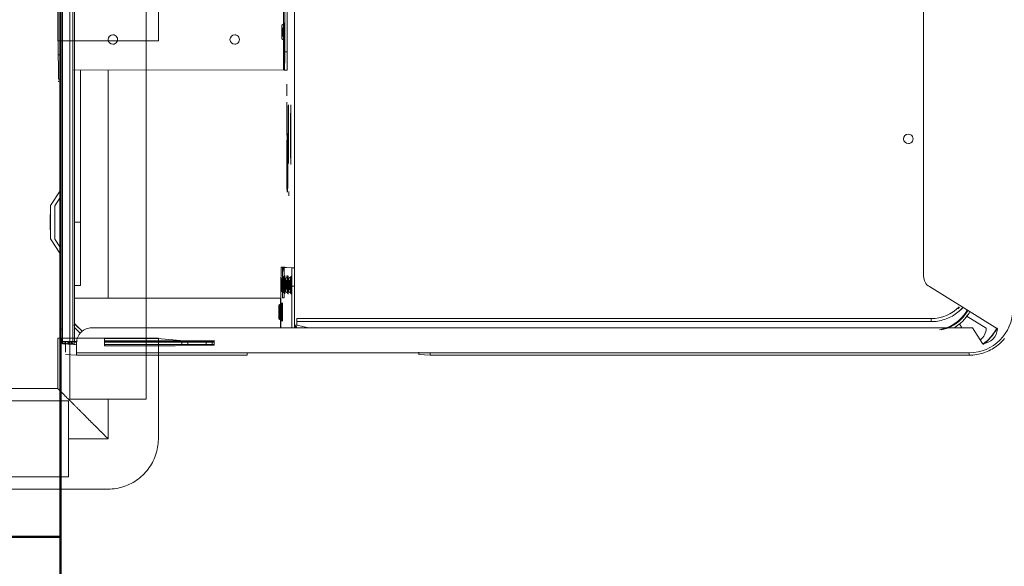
# Model space of a CAD drawing. Header units: millimetres. Extents: x -7237 to 20224, y 4737 to 43478.
# Tile 57 of 65: x 17707 to 18030, y 35766 to 35946. Entities that reach past the tile are written whole.
import ezdxf

# ---------------------------------------------------------------- set-up
doc = ezdxf.new("R2010")
doc.units = ezdxf.units.MM
doc.linetypes.add('ADSK_Осевая', pattern=[700, 500, -100, 0, -100])
doc.linetypes.add('ADSK_Скрыто', pattern=[300, 150, -150])
for name, color, linetype, lineweight in [('A-COLS-____-MCUT', 52, 'Continuous', 50), ('A-COLS-____-OTLN', 52, 'Continuous', 20), ('A-DETL-____-HDLN', 90, 'ADSK_Скрыто', 9), ('A-WALL-____-MCUT', 113, 'Continuous', 50), ('A-WALL-____-OTLN', 113, 'Continuous', 20), ('G-XREF-____-OTLN', 8, 'Continuous', 9), ('P-PIPE-____-CNTR', 3, 'ADSK_Осевая', 20), ('P-PIPE-____-OTLN', 3, 'Continuous', 20)]:
    doc.layers.add(name, color=color, linetype=linetype, lineweight=lineweight)

# ---------------------------------------------------------------- blocks, each defined once
blk = doc.blocks.new('Прямая форма - 83 new-609501-В_Этаж 02_Водопровод')
at = {"layer": 'A-WALL-____-MCUT', "color": 53}
for p, q in [((7000, 0), (5404.59, 0)), ((7000, -200), (7000, 0))]:
    blk.add_line(p, q, dxfattribs=at)
blk = doc.blocks.new('Прямая форма - SW - 006-609502-В_Этаж 02_Водопровод')
blk.add_blockref('Прямая форма - 83 new-609501-В_Этаж 02_Водопровод', (0, 0))
blk = doc.blocks.new('Прямая форма - 83 new-609581-В_Этаж 02_Водопровод')
at = {"layer": 'A-COLS-____-MCUT', "color": 53}
for p, q in [((150, 150), (-150, 150)), ((-150, 150), (-150, -150)), ((150, -150), (150, 150)), ((-150, -150), (150, -150))]:
    blk.add_line(p, q, dxfattribs=at)
blk = doc.blocks.new('Прямая форма - CRE - 002-609582-В_Этаж 02_Водопровод')
blk.add_blockref('Прямая форма - 83 new-609581-В_Этаж 02_Водопровод', (0, 0))
blk = doc.blocks.new('83 new_ifc_RVT-1-В_Этаж 02_Водопровод')
at = {"layer": 'A-COLS-____-OTLN', "color": 253, "lineweight": 20}
blk.add_blockref('Прямая форма - CRE - 002-609582-В_Этаж 02_Водопровод', (30060.28, 35625.83), dxfattribs=at)
at = {"layer": 'A-WALL-____-OTLN', "color": 253, "lineweight": 20, "rotation": 270}
blk.add_blockref('Прямая форма - SW - 006-609502-В_Этаж 02_Водопровод', (30210.28, 42775.83), dxfattribs=at)
blk = doc.blocks.new('City Class FR - City Class F_iam-V57-В_Этаж 02_Водопровод')
at = {"layer": 'A-DETL-____-HDLN'}
blk.add_line((-198.46, -38.42), (-198.46, -38.36), dxfattribs=at)
at = {"layer": 'A-DETL-____-HDLN', "flags": 128}
for points in [[(-192.98, -37.28), (-193, -37.28), (-193.03, -37.28), (-193.06, -37.28), (-193.1, -37.28), (-193.14, -37.28), (-193.19, -37.28), (-193.24, -37.28)], [(-192.99, -37.13), (-193.02, -37.12), (-193.05, -37.12), (-193.09, -37.12), (-193.14, -37.12)]]:
    blk.add_lwpolyline(points, dxfattribs=at)
at = {"layer": 'A-DETL-____-HDLN'}
for centre, start_param, end_param in [((-204.84, -35.3), 3.150557, 3.490411), ((-204.84, -35.3), 2.792279, 3.138605), ((-204.82, -34.88), 3.150557, 3.490411), ((-204.82, -34.88), 2.792279, 3.138605), ((-204.82, -34.96), 3.150557, 3.490411), ((-204.82, -34.96), 2.792279, 3.138605), ((-204.84, -35.3), 5.933871, 6.274221), ((-204.84, -35.3), 0.002988, 0.348818), ((-204.82, -34.88), 5.933871, 6.274221), ((-204.82, -34.88), 0.002988, 0.348818), ((-204.82, -34.96), 5.933871, 6.274221), ((-204.82, -34.96), 0.002988, 0.348818), ((-195.97, -38.21), 2.792279, 3.138605), ((-195.97, -38.21), 3.150557, 3.490411), ((-195.92, -37.18), 2.792279, 3.138605), ((-195.92, -37.18), 3.150557, 3.490411), ((-195.87, -35.94), 3.150557, 3.490411), ((-195.87, -35.94), 2.792279, 3.138605), ((-195.87, -36.09), 3.150557, 3.490411), ((-195.87, -36.09), 2.792279, 3.138605), ((-195.97, -38.21), 0.002988, 0.348818), ((-195.97, -38.21), 5.933871, 6.274221), ((-195.92, -37.18), 0.002988, 0.348818), ((-195.92, -37.18), 5.933871, 6.274221), ((-195.87, -36.09), 0.002988, 0.348818), ((-195.87, -36.09), 5.933871, 6.274221), ((-195.87, -35.94), 5.933871, 6.274221), ((-195.87, -35.94), 0.002988, 0.348818), ((-112.86, -35.69), 3.150557, 3.490411), ((-112.86, -35.69), 2.792279, 3.138605), ((-112.86, -35.69), 5.933871, 6.274221), ((-112.86, -35.69), 0.002988, 0.348818)]:
    blk.add_ellipse(centre, major_axis=(1.55, 0), ratio=0.005175, start_param=start_param, end_param=end_param, dxfattribs=at)
at = {"layer": 'G-XREF-____-OTLN'}
for p, q in [((-181, 40.5), (-185.65, 37.39)), ((-181.07, 39.05), (-183.55, 37.39)), ((-167.42, 37.32), (-170.07, 39.08)), ((-165.18, 37.32), (-170, 40.53)), ((-215.48, 35.69), (-215.53, 34.72)), ((-215.53, 34.67), (-215.48, 35.64)), ((-215.47, 35.99), (-215.48, 35.73)), ((-215.48, 35.68), (-215.47, 35.94)), ((-215.48, 35.68), (-215.48, 34.67)), ((-215.48, 34.67), (-215.48, 35.68)), ((-215.48, 35.64), (-215.48, 34.67)), ((-215.47, 35.94), (-214.67, 35.94)), ((-214.68, 35.64), (-214.73, 34.67)), ((-214.65, 37.24), (-214.64, 37.33)), ((-214.65, 37.24), (-214.65, 36.44)), ((-214.65, 37.24), (-214.65, 36.44)), ((-214.65, 36.44), (-214.64, 36.53)), ((-201.65, 37.36), (-214.64, 37.33)), ((-214.64, 37.33), (-201.65, 37.36)), ((-213.48, 36.84), (-214.64, 36.84)), ((-214.64, 36.53), (-213.48, 36.54)), ((-214.64, 36.43), (-213.48, 36.44)), ((-214.63, 33.05), (-214.64, 36.43)), ((-214.47, 36.94), (-214.48, 36.68)), ((-214.48, 36.68), (-213.48, 36.69)), ((-213.48, 36.64), (-214.48, 36.64)), ((-213.48, 36.64), (-214.48, 36.64)), ((-213.48, 36.95), (-214.47, 36.95)), ((174.35, 38.06), (-210.65, 37.22)), ((174.35, 37.26), (-210.65, 36.42)), ((-210.65, 36.42), (-210.65, 37.22)), ((-175.65, 37.41), (-195.65, 37.36)), ((-147.15, 37.48), (-170.02, 37.43)), ((-170.02, 37.43), (-147.15, 37.48)), ((-129.36, 37.44), (-129.33, 37.97)), ((-128.52, 37.44), (-128.49, 37.97)), ((-120.49, 38.03), (84.51, 38.48)), ((-120.49, 38.03), (-120.49, 37.42)), ((-219.13, 31.83), (-218.97, 35.44)), ((-218.17, 35.44), (-215.48, 35.45)), ((-215.47, 35.45), (-215.63, 31.84)), ((-215.62, 32.66), (-215.63, 32.39)), ((-215.63, 32.35), (-215.62, 32.61)), ((-215.57, 33.67), (-215.62, 32.7)), ((-215.62, 32.65), (-215.57, 33.62)), ((-215.53, 34.68), (-215.57, 33.71)), ((-215.57, 33.66), (-215.53, 34.63)), ((-215.57, 33.66), (-215.57, 33.54)), ((-215.57, 33.54), (-215.57, 33.66)), ((-215.57, 33.62), (-215.57, 33.54)), ((-214.82, 32.61), (-214.83, 32.35)), ((-214.83, 32.35), (-214.83, 31.71)), ((-214.82, 32.66), (-214.77, 33.62)), ((-214.73, 34.63), (-214.77, 33.66)), ((-214.77, 32.65), (-214.77, 33.62)), ((-214.73, 33.66), (-214.73, 34.63)), ((-214.63, 33.05), (-87.48, 33.32)), ((-214.63, 32.55), (-88.68, 32.82)), ((-88.68, 32.82), (-214.63, 32.55)), ((-214.62, 31.62), (-214.62, 32.55)), ((-210.1, 32.56), (-212.07, 30.58)), ((-200.46, 32.58), (-200.31, -35.03)), ((-196.27, 32.6), (-196.26, 30.66)), ((-196.27, 32.6), (-196.26, 30.66)), ((-175.47, 32.65), (-175.47, 30.59)), ((-125.51, 32.96), (-125.36, -35.87)), ((-219.13, 31.83), (-219.01, -24.17)), ((-219.01, -24.17), (-219.13, 31.83)), ((-218.21, -24.17), (-218.33, 31.83)), ((-215.63, 31.83), (-218.33, 31.83)), ((-215.13, 31.83), (-215.63, 31.83)), ((-209.13, 32.15), (-211.39, 29.88)), ((-211.38, 29.86), (-209.13, 32.12)), ((-209.13, 32.12), (-211.38, 29.86)), ((-209, 32.28), (-209.13, 32.15)), ((-209.13, 32.12), (-209.01, 32.24)), ((-209.13, 32.12), (-209.01, 32.24)), ((-209, 32.28), (-209.01, 32.24)), ((-175.47, 30.59), (-125.51, 30.7)), ((-209.49, -262.24), (-210.12, 26.85)), ((-216.11, 22.63), (-213.61, 22.64)), ((-216.06, -0.51), (-216.11, 22.63)), ((-215.56, -2.65), (-215.61, 22.63)), ((-214.81, 22.63), (-214.76, -2.65)), ((-214.56, -13.36), (-214.64, 22.64)), ((-214.36, -13.36), (-214.44, 22.64)), ((-213.61, 22.64), (-213.57, 5.21)), ((-213.57, 5.21), (-214.31, -3.36)), ((-215.81, -3.37), (-216.06, -0.51)), ((-215.55, -4.68), (-215.56, -2.67)), ((-214.76, -2.67), (-215.56, -2.67)), ((-214.76, -2.67), (-214.75, -4.68)), ((-215.78, -13.37), (-215.81, -3.37)), ((-215.54, -10.68), (-215.55, -4.68)), ((-215.55, -4.68), (-214.75, -4.68)), ((-214.75, -4.68), (-214.74, -10.68)), ((-214.31, -3.36), (-214.28, -13.36)), ((-215.54, -12.67), (-215.54, -10.68)), ((-215.54, -10.68), (-214.74, -10.68)), ((-215.53, -13.37), (-215.54, -12.67)), ((-215.54, -12.67), (-214.74, -12.67)), ((-214.74, -10.68), (-214.74, -12.67)), ((-214.74, -12.67), (-214.73, -13.36)), ((-214.28, -13.36), (-215.78, -13.37)), ((-218.21, -24.17), (-218.08, -84.17)), ((-200.31, -35.03), (-209.99, -35.05)), ((-196.11, -35.21), (-209.99, -35.24)), ((-207.08, -34.9), (-207.4, -35.45)), ((-207.06, -34.49), (-207.38, -35.04)), ((-207.06, -34.57), (-207.38, -35.12)), ((-202.28, -35.44), (-202.59, -34.89)), ((-202.26, -35.03), (-202.58, -34.48)), ((-202.26, -35.11), (-202.58, -34.56)), ((-198.11, -35.54), (-198.43, -36.09)), ((-193.31, -36.08), (-193.62, -35.53)), ((-190.12, -35.23), (-190.13, -35.66)), ((-125.36, -35.87), (89.64, -35.4)), ((-115.11, -35.29), (-115.42, -35.84)), ((-110.3, -35.83), (-110.62, -35.28)), ((-200.16, -36.21), (-200.14, -35.74)), ((-191.33, -36.23), (-200.16, -36.21)), ((-200.14, -35.74), (-191.31, -35.67)), ((-197.99, -36.52), (-198.87, -36.53)), ((-198.21, -37.82), (-198.53, -38.37)), ((-198.17, -36.78), (-198.48, -37.33)), ((-198.46, -38.42), (-198.46, -38.36)), ((-198.12, -35.7), (-198.43, -36.25)), ((-193.41, -38.36), (-193.73, -37.81)), ((-193.36, -37.32), (-193.68, -36.77)), ((-193.31, -36.24), (-193.63, -35.69)), ((-193.46, -38.35), (-193.46, -38.41)), ((-191.31, -35.67), (-191.31, -36.34)), ((-190.28, -38.77), (-190.16, -36.24)), ((-190.28, -38.77), (-190.28, -39.57)), ((-190.16, -37.04), (-190.16, -36.24)), ((-190.16, -36.24), (-190.16, -37.04)), ((-190.13, -36.46), (-190.13, -35.66)), ((-165.28, -37.75), (-166.72, -37.76)), ((-138.06, -37.04), (-146.71, -37.06)), ((-135.94, -36.99), (-138.06, -37)), ((-138.06, -37), (-135.94, -36.99)), ((-130.01, -37.01), (-133.82, -37.02)), ((-125.37, -36.24), (-125.36, -36.07)), ((-125.37, -36.24), (-125.37, -37.04)), ((-125.37, -36.24), (-125.37, -37.04)), ((-125.36, -36.07), (-109.87, -36.03)), ((83.63, -35.82), (-119.37, -36.26)), ((-119.37, -37.06), (-119.37, -36.26)), ((83.63, -36.62), (-119.37, -37.06)), ((-209.98, -38.84), (-196.28, -38.81)), ((-196.28, -39.61), (-209.98, -39.64)), ((-209.97, -44.28), (-209.12, -40.59)), ((-209.9, -40.41), (-209.87, -39.64)), ((-209.42, -39.8), (-209.57, -40.49)), ((-209.12, -40.59), (-209.08, -39.69)), ((-206.97, -40.43), (-208.93, -40.43)), ((-207.97, -40.43), (-207.52, -248.62)), ((-207.97, -40.43), (-207.52, -248.62)), ((-206.52, -248.62), (-206.97, -40.43)), ((-196.28, -38.81), (-196.28, -39.61)), ((-84.68, -39.36), (-193.86, -39.6)), ((-218.88, -84.17), (-218.72, -80.55)), ((-218.88, -84.17), (-218.5, -261.17)), ((-218.88, -84.17), (-218.5, -261.17)), ((-218.08, -84.17), (-217.7, -261.17)), ((-196.03, -248.01), (-209.81, -270.35)), ((-62.53, -245.83), (-192.63, -246.11)), ((-209.5, -258.73), (-208.19, -257.92)), ((-205.56, -260.11), (-209.64, -266.73)), ((-214.7, -265.48), (-209.49, -262.24))]:
    blk.add_line(p, q, dxfattribs=at)
at = {"layer": 'G-XREF-____-OTLN', "flags": 128}
for points in [[(-209.01, 32.24), (-208.95, 32.3), (-208.89, 32.35), (-208.83, 32.4), (-208.76, 32.45), (-208.7, 32.5), (-208.63, 32.54), (-208.56, 32.58)], [(-207.4, -35.45), (-207.77, -35.7), (-207.79, -35.7)], [(-207.38, -35.04), (-207.75, -35.28), (-207.77, -35.29)], [(-207.38, -35.12), (-207.75, -35.36), (-207.77, -35.37)], [(-202.28, -35.44), (-201.9, -35.68), (-201.88, -35.69)], [(-202.26, -35.03), (-201.89, -35.27), (-201.86, -35.27)], [(-202.26, -35.11), (-201.89, -35.35), (-201.87, -35.35)], [(-198.53, -38.37), (-198.9, -38.61), (-198.92, -38.62)], [(-198.48, -37.33), (-198.85, -37.58), (-198.87, -37.58)], [(-198.43, -36.09), (-198.8, -36.34), (-198.82, -36.34)], [(-198.43, -36.25), (-198.8, -36.49), (-198.82, -36.49)], [(-193.41, -38.36), (-193.04, -38.6), (-193.02, -38.6)], [(-193.36, -37.32), (-192.99, -37.57), (-192.97, -37.57)], [(-193.31, -36.08), (-192.93, -36.32), (-192.91, -36.33)], [(-193.31, -36.24), (-192.94, -36.48), (-192.92, -36.48)], [(-192.98, -37.28), (-193, -37.28), (-193.03, -37.28), (-193.06, -37.28), (-193.1, -37.28), (-193.14, -37.28), (-193.19, -37.28), (-193.24, -37.28)], [(-192.99, -37.13), (-193.02, -37.12), (-193.05, -37.12), (-193.09, -37.12), (-193.14, -37.12)], [(-115.42, -35.84), (-115.79, -36.09), (-115.81, -36.09)], [(-110.3, -35.83), (-109.93, -36.08), (-109.91, -36.08)], [(-207.52, -248.62), (-207.51, -249.18), (-207.47, -249.74), (-207.42, -250.3), (-207.34, -250.85), (-207.24, -251.4), (-207.11, -251.95), (-206.97, -252.49), (-206.8, -253.02), (-206.61, -253.55), (-206.41, -254.07), (-206.18, -254.58), (-205.93, -255.08), (-205.66, -255.57), (-205.37, -256.05), (-205.06, -256.52), (-204.73, -256.98), (-204.39, -257.42), (-204.03, -257.85), (-203.65, -258.26), (-203.25, -258.66), (-202.84, -259.04)], [(-218.5, -261.17), (-218.48, -261.77), (-218.45, -262.36), (-218.38, -262.96), (-218.3, -263.56), (-218.19, -264.15), (-218.06, -264.73), (-217.9, -265.31), (-217.72, -265.88), (-217.52, -266.45), (-217.3, -267), (-217.05, -267.55), (-216.79, -268.09), (-216.5, -268.61), (-216.19, -269.13), (-215.86, -269.63), (-215.51, -270.12), (-215.14, -270.59), (-214.75, -271.05), (-214.35, -271.49), (-213.92, -271.92), (-213.48, -272.32), (-213.03, -272.71)]]:
    blk.add_lwpolyline(points, dxfattribs=at)
at = {"layer": 'G-XREF-____-OTLN'}
for centre, major_axis, ratio, start_param, end_param in [((-175.57, 39.06), (5.5, 0.01), 0.005175, 3.141345, 6.282937), ((-175.57, 39.06), (5.5, 0.01), 0.005175, 2.748646, 3.133835), ((-175.5, 40.51), (5.5, 0.01), 0.005175, 3.141345, 6.282937), ((-175.5, 40.51), (5.5, 0.01), 0.005175, 2.748646, 3.133835), ((-175.57, 39.06), (5.5, 0.01), 0.005175, 0.78515, 2.355505), ((-175.5, 40.51), (5.5, 0.01), 0.005175, 0.78515, 2.355505), ((-175.57, 39.06), (5.5, 0.01), 0.005175, 0.007728, 0.392451), ((-175.5, 40.51), (5.5, 0.01), 0.005175, 0.007728, 0.392451), ((-214.7, 34.8), (0.641, 0.65), 0.818497, 0.814551, 2.450198), ((-214.65, 35.85), (0.648, 0.643), 0.814474, 0.691329, 2.462882), ((-214.65, 35.8), (0.641, 0.65), 0.818497, 0.678044, 2.450198), ((-214.48, 35.68), (1, 0.002), 0.005175, 3.141603, 3.926743), ((-214.48, 35.64), (1, 0.002), 0.005175, 2.355947, 3.141345), ((-214.47, 35.94), (-0.999, 0.046), 0.999987, 4.760269, 6.331065), ((-214.47, 35.94), (1, 0.002), 0.005175, 2.355947, 3.141345), ((-210.65, 37.24), (4, 0.01), 0.005175, 3.141593, 4.712141), ((-210.65, 36.44), (4, 0.01), 0.005175, 3.141593, 4.712141), ((-214.64, 36.33), (-0.002, 1), 0.000248, 5.240673, 6.283185), ((-214.64, 36.33), (0, 0.2), 0.000248, 5.240673, 6.283185), ((-195.65, 37.33), (6.5, 0.01), 0.005175, 1.570548, 4.712141), ((-175.65, 37.37), (6.5, 0.01), 0.005175, 4.712141, 7.853734), ((-150.65, 37.43), (3.5, 0.01), 0.005175, 3.141593, 6.282937), ((-150.65, 37.43), (3.5, 0.01), 0.005175, 2.97415, 3.141345), ((-120.49, 37.99), (8.84, 0.02), 0.005175, 2.887711, 3.141345), ((-120.49, 37.99), (8, 0.02), 0.005175, 1.570548, 3.141345), ((-214.63, 32.35), (-0.999, 0.046), 0.999987, 6.129707, 6.331065), ((-214.79, 32.82), (0.648, 0.643), 0.814474, 0.691329, 2.462882), ((-214.79, 32.78), (0.641, 0.65), 0.818497, 0.690781, 2.450198), ((-214.62, 32.66), (1, 0.002), 0.005175, 3.141603, 4.695971), ((-214.62, 32.61), (1, 0.002), 0.005175, 1.584886, 3.141345), ((-214.63, 32.35), (-0.999, 0.046), 0.999987, 4.760549, 6.129707), ((-214.74, 33.79), (0.641, 0.65), 0.818497, 0.753674, 2.450198), ((-214.74, 33.83), (0.648, 0.643), 0.814474, 0.772408, 2.462882), ((-214.57, 33.66), (1, 0.002), 0.005175, 3.141603, 4.642054), ((-214.57, 33.62), (1, 0.002), 0.005175, 1.638853, 3.141345), ((-214.69, 34.84), (0.648, 0.643), 0.814474, 1.577406, 2.462882), ((-214.53, 34.67), (1, 0.002), 0.005175, 3.141603, 4.588176), ((-214.53, 34.63), (1, 0.002), 0.005175, 1.69272, 3.141345), ((-214.63, 32.35), (-0.2, 0.009), 0.999987, 4.760269, 6.331065), ((-214.62, 32.66), (-0.2, 0.009), 0.999987, 4.760269, 6.283185), ((-214.62, 32.61), (-0.2, 0.009), 0.999987, 4.760269, 6.331065), ((-214.62, 32.61), (0.2, 0), 0.005175, 1.570548, 3.141345), ((-214.57, 33.62), (-0.2, 0.009), 0.999987, 5.545667, 6.331065), ((-214.57, 33.66), (-0.2, 0.009), 0.999987, 5.545667, 6.283185), ((-214.57, 33.62), (0.2, 0), 0.005175, 2.355947, 3.141345), ((-214.53, 34.67), (-0.2, 0.009), 0.999987, 5.545667, 6.283185), ((-214.53, 34.63), (-0.2, 0.009), 0.999987, 5.545667, 6.331065), ((-214.53, 34.63), (0.2, 0), 0.005175, 2.355947, 3.141345), ((-214.64, 33.55), (-0.002, 1), 0.000248, 2.09908, 3.141593), ((-209.71, 32.95), (-0.709, 0.706), 0.003835, 1.96265, 3.141593), ((-209.71, 32.98), (-0.709, 0.706), 0.003835, 3.145077, 4.327504), ((-218.33, 31.83), (0.8, 0.002), 0.005175, 3.141593, 4.712141), ((-215.12, 26.83), (-4.99, 0.23), 0.999987, 3.189473, 4.760271), ((-175.46, 30.7), (20.8, 0.05), 0.005175, 3.141593, 4.712141), ((-115.48, 20.15), (-1.55, 0.07), 0.999987, 3.189473, 6.331065), ((-115.48, 20.15), (-1.55, 0.07), 0.999987, 0.04788, 3.189473), ((-115.4, -19.85), (-1.55, 0.07), 0.999987, 3.189473, 6.331065), ((-115.4, -19.85), (-1.55, 0.07), 0.999987, 0.04788, 3.189473), ((-218.21, -24.17), (0.8, 0.002), 0.005175, 3.141593, 4.712141), ((-204.82, -35.28), (2.99, 0.01), 0.005175, 1.570548, 3.141345), ((-204.82, -35.28), (2.99, 0.01), 0.005175, 3.141345, 4.712141), ((-204.82, -35.36), (2.99, 0.01), 0.005175, 1.570548, 3.141345), ((-204.82, -35.36), (2.99, 0.01), 0.005175, 3.141345, 4.712141), ((-204.84, -35.45), (2.56, 0.01), 0.005175, 1.570548, 3.138605), ((-204.84, -35.45), (2.56, 0.01), 0.005175, 3.141345, 4.712141), ((-204.82, -35.03), (2.56, 0.01), 0.005175, 1.570548, 3.138605), ((-204.82, -35.03), (2.56, 0.01), 0.005175, 3.141345, 4.712141), ((-204.82, -35.11), (2.56, 0.01), 0.005175, 1.570548, 3.138605), ((-204.82, -35.11), (2.56, 0.01), 0.005175, 3.141345, 4.712141), ((-204.84, -34.9), (2.24, 0), 0.005175, 0.002988, 3.138605), ((-204.84, -34.9), (2.24, 0), 0.005175, 3.150557, 6.274221), ((-204.82, -34.48), (2.24, 0), 0.005175, 0.002988, 3.138605), ((-204.82, -34.48), (2.24, 0), 0.005175, 3.150557, 6.274221), ((-204.82, -34.56), (2.24, 0), 0.005175, 0.002988, 3.138605), ((-204.82, -34.56), (2.24, 0), 0.005175, 3.150557, 6.274221), ((-204.82, -35.51), (1.87, 0), 0.005175, 1.574823, 3.138605), ((-204.82, -35.51), (1.87, 0), 0.005175, 3.141345, 4.707866), ((-204.82, -35.43), (1.87, 0), 0.005175, 1.570548, 3.138605), ((-204.82, -35.43), (1.87, 0), 0.005175, 3.141345, 4.707866), ((-204.84, -35.3), (1.55, 0), 0.005175, 3.150557, 6.274221), ((-204.84, -35.3), (1.55, 0), 0.005175, 0.002988, 3.138605), ((-204.82, -34.88), (1.55, 0), 0.005175, 0.002988, 3.138605), ((-204.82, -34.88), (1.55, 0), 0.005175, 3.150557, 6.274221), ((-204.82, -34.96), (1.55, 0), 0.005175, 0.002988, 3.138605), ((-204.82, -34.96), (1.55, 0), 0.005175, 3.150557, 6.274221), ((-204.84, -35.45), (2.56, 0.01), 0.005175, 0.002988, 1.570548), ((-204.84, -35.45), (2.56, 0.01), 0.005175, 4.712141, 6.282937), ((-204.82, -35.03), (2.56, 0.01), 0.005175, 0.002988, 1.570548), ((-204.82, -35.03), (2.56, 0.01), 0.005175, 4.712141, 6.282937), ((-204.82, -35.11), (2.56, 0.01), 0.005175, 0.002988, 1.570548), ((-204.82, -35.11), (2.56, 0.01), 0.005175, 4.712141, 6.282937), ((-204.82, -35.28), (2.99, 0.01), 0.005175, 4.712141, 7.853734), ((-204.82, -35.36), (2.99, 0.01), 0.005175, 4.712141, 7.853734), ((-204.82, -35.43), (1.87, 0), 0.005175, 0.78515, 1.570548), ((-195.87, -35.54), (2.24, 0), 0.005175, 0.002988, 3.138605), ((-195.87, -35.54), (2.24, 0), 0.005175, 3.150557, 6.274221), ((-196.12, -35.24), (6, 0.01), 0.005175, 0, 1.570548), ((-112.86, -35.29), (2.24, 0), 0.005175, 0.002988, 3.138605), ((-112.86, -35.29), (2.24, 0), 0.005175, 3.150557, 6.274221), ((-204.84, -35.7), (2.99, 0.01), 0.005175, 1.570548, 3.141345), ((-204.84, -35.7), (2.99, 0.01), 0.005175, 3.141345, 4.712141), ((-204.84, -35.7), (2.99, 0.01), 0.005175, 4.712141, 6.282937), ((-195.97, -38.61), (2.99, 0.01), 0.005175, 1.570548, 4.712141), ((-195.92, -37.58), (2.99, 0.01), 0.005175, 1.570548, 4.712141), ((-195.87, -36.49), (2.99, 0.01), 0.005175, 2.355947, 3.141345), ((-195.87, -36.49), (2.99, 0.01), 0.005175, 3.141345, 4.712141), ((-195.87, -36.34), (2.99, 0.01), 0.005175, 1.570548, 3.141345), ((-195.87, -36.34), (2.99, 0.01), 0.005175, 3.141345, 4.712141), ((-195.97, -38.36), (2.56, 0.01), 0.005175, 1.570548, 3.138605), ((-195.97, -38.36), (2.56, 0.01), 0.005175, 3.141345, 4.712141), ((-195.92, -37.33), (2.56, 0.01), 0.005175, 1.570548, 3.138605), ((-195.92, -37.33), (2.56, 0.01), 0.005175, 3.141345, 4.712141), ((-195.96, -38.36), (2.5, 0.01), 0.005175, 0, 3.141345), ((-195.96, -38.41), (2.5, 0.01), 0.005175, 3.141593, 6.282937), ((-195.87, -36.09), (2.56, 0.01), 0.005175, 1.570548, 3.138605), ((-195.87, -36.09), (2.56, 0.01), 0.005175, 3.141345, 4.712141), ((-195.87, -36.24), (2.56, 0.01), 0.005175, 1.570548, 3.138605), ((-195.87, -36.24), (2.56, 0.01), 0.005175, 3.141345, 4.712141), ((-195.97, -37.81), (2.24, 0), 0.005175, 0.002988, 3.138605), ((-195.97, -37.81), (2.24, 0), 0.005175, 3.150557, 6.274221), ((-195.92, -36.78), (2.24, 0), 0.005175, 0.002988, 3.138605), ((-195.92, -36.78), (2.24, 0), 0.005175, 3.150557, 6.274221), ((-195.87, -35.69), (2.24, 0), 0.005175, 0.002988, 3.138605), ((-195.87, -35.69), (2.24, 0), 0.005175, 3.150557, 6.274221), ((-195.97, -38.21), (1.55, 0), 0.005175, 0.002988, 3.138605), ((-195.97, -38.21), (1.55, 0), 0.005175, 3.150557, 6.274221), ((-195.95, -38.15), (1.55, 0), 0.005175, 0, 3.141345), ((-195.95, -38.15), (1.55, 0), 0.005175, 3.141593, 6.282937), ((-195.92, -37.18), (1.55, 0), 0.005175, 0.002988, 3.138605), ((-195.92, -37.18), (1.55, 0), 0.005175, 3.150557, 6.274221), ((-195.87, -35.94), (1.55, 0), 0.005175, 3.150557, 6.274221), ((-195.87, -35.94), (1.55, 0), 0.005175, 0.002988, 3.138605), ((-195.87, -36.09), (1.55, 0), 0.005175, 0.002988, 3.138605), ((-195.87, -36.09), (1.55, 0), 0.005175, 3.150557, 6.274221), ((-196.28, -38.78), (6, 0.01), 0.005175, 4.712141, 6.282937), ((-195.97, -38.36), (2.56, 0.01), 0.005175, 0.002988, 1.570548), ((-195.97, -38.36), (2.56, 0.01), 0.005175, 4.712141, 6.282937), ((-195.97, -38.61), (2.99, 0.01), 0.005175, 6.282937, 7.853734), ((-195.97, -38.61), (2.99, 0.01), 0.005175, 4.712141, 6.282937), ((-195.92, -37.33), (2.56, 0.01), 0.005175, 0.002988, 1.570548), ((-195.92, -37.33), (2.56, 0.01), 0.005175, 4.712141, 6.282937), ((-195.92, -37.58), (2.99, 0.01), 0.005175, 6.282937, 7.853734), ((-195.92, -37.58), (2.99, 0.01), 0.005175, 4.712141, 6.282937), ((-195.92, -37.73), (1.87, 0), 0.005175, 0.002988, 1.570548), ((-195.92, -37.73), (1.87, 0), 0.005175, 4.712141, 6.282937), ((-195.87, -36.09), (2.56, 0.01), 0.005175, 0.002988, 1.570548), ((-195.87, -36.09), (2.56, 0.01), 0.005175, 4.712141, 6.282937), ((-195.87, -36.24), (2.56, 0.01), 0.005175, 0.002988, 1.570548), ((-195.87, -36.24), (2.56, 0.01), 0.005175, 4.712141, 6.282937), ((-195.87, -36.34), (2.99, 0.01), 0.005175, 4.712141, 7.853734), ((-195.87, -36.49), (2.99, 0.01), 0.005175, 4.712141, 7.853734), ((-195.87, -37.29), (2.99, 0.01), 0.005175, 0.019868, 0.360448), ((-195.87, -37.29), (2.99, 0.01), 0.005175, 5.919186, 6.262822), ((-194.16, -36.25), (4, 0.01), 0.005175, 0.392451, 0.78515), ((-194.13, -35.67), (4, 0.01), 0.005175, 5.497539, 6.282937), ((-196.11, -36.04), (6, 0.01), 0.005175, 0, 0.533166), ((-155.87, -37.29), (9.62, 0.02), 0.005175, 6.282937, 9.42453), ((-155.87, -37.29), (9.62, 0.02), 0.005175, 3.145864, 6.278927), ((-155.87, -37.12), (9.62, 0.02), 0.005175, 6.282937, 9.42453), ((-155.87, -37.12), (9.62, 0.02), 0.005175, 3.145864, 6.278927), ((-146.38, -38.32), (10, 0.02), 0.005175, 2.827185, 3.141345), ((-146.38, -38.32), (10, 0.02), 0.005175, 3.145848, 3.455504), ((-146.42, -38.31), (9.62, 0.02), 0.005175, 0.314673, 3.141345), ((-146.42, -38.31), (9.62, 0.02), 0.005175, 3.145864, 6.278927), ((-146.39, -37.52), (9.62, 0.02), 0.005175, 6.282937, 9.42453), ((-146.39, -37.52), (9.62, 0.02), 0.005175, 3.145864, 6.278927), ((-119.37, -36.23), (6, 0.01), 0.005175, 3.141593, 4.712141), ((-119.37, -37.03), (6, 0.01), 0.005175, 3.141593, 4.712141), ((-125.36, -35.87), (0, 0.2), 0.000248, 3.932166, 4.717564), ((-112.86, -36.09), (2.99, 0.01), 0.005175, 1.570548, 3.141345), ((-112.86, -36.09), (2.99, 0.01), 0.005175, 3.141345, 4.712141), ((-112.86, -35.84), (2.56, 0.01), 0.005175, 1.570548, 3.138605), ((-112.86, -35.84), (2.56, 0.01), 0.005175, 3.141345, 4.712141), ((-112.86, -35.69), (1.55, 0), 0.005175, 3.150557, 6.274221), ((-112.86, -35.69), (1.55, 0), 0.005175, 0.002988, 3.138605), ((-112.86, -35.84), (2.56, 0.01), 0.005175, 0.002988, 1.570548), ((-112.86, -35.84), (2.56, 0.01), 0.005175, 4.712141, 6.282937), ((-112.86, -36.09), (2.99, 0.01), 0.005175, 4.712141, 7.853734), ((-208.93, -40.63), (-0.999, 0.046), 0.999987, 4.776266, 6.104173), ((-208.93, -40.63), (-0.2, 0.009), 0.999987, 4.760269, 6.104173), ((-196.28, -39.58), (6, 0.01), 0.005175, 4.712141, 6.282937), ((-217.92, -80.55), (0.8, 0.002), 0.005175, 1.570548, 3.141345), ((-218.08, -84.17), (0.8, 0.002), 0.005175, 3.141593, 4.712141), ((-147.54, -241), (-1.55, 0.07), 0.999987, 3.189473, 6.331065), ((-147.54, -241), (-1.55, 0.07), 0.999987, 0.04788, 3.189473), ((-193.52, -248.54), (-13.99, 0.64), 0.999987, 0.04788, 0.106645), ((-206.52, -248.62), (1, 0.002), 0.005175, 3.141593, 4.712141), ((-193.52, -248.59), (-13.99, 0.64), 0.999987, 0.04788, 0.107322), ((-193.52, -248.6), (-12.99, 0.59), 0.999987, 0.04788, 0.833278), ((-192.62, -250.11), (-4, 0.18), 0.999987, 4.760269, 5.77607), ((-197.35, -249.12), (-13.19, 0.6), 0.999987, 0.257568, 0.815669), ((-197.35, -249.12), (-12.99, 0.59), 0.999987, 0.21953, 1.114499), ((-197.35, -249.12), (-13.99, 0.64), 0.999987, 0.603351, 0.701711), ((-193.52, -248.59), (-13.99, 0.64), 0.999987, 0.786574, 0.889788), ((-193.52, -248.54), (-13.99, 0.64), 0.999987, 0.833278, 0.89147), ((-193.52, -248.54), (-13.19, 0.6), 0.999987, 0.777606, 0.833278), ((-217.7, -261.16), (0.8, 0.002), 0.005175, 3.141593, 4.712141), ((-203.5, -261.13), (-14.98, 0.69), 0.999987, 0.04788, 0.14622), ((-203.5, -261.14), (-14.19, 0.65), 0.999987, 0.04788, 1.618676), ((-197.35, -249.12), (-13.19, 0.6), 0.999987, 0.850861, 1.113796), ((-197.35, -249.12), (-13.99, 0.64), 0.999987, 0.967623, 1.05857), ((-209.53, -261.73), (-4.99, 0.23), 0.999987, 0.690904, 1.594062), ((-203.33, -257.52), (-14.16, 0.65), 0.999987, 0.650685, 1.160254), ((-203.33, -257.52), (-14.09, 0.64), 0.999987, 0.651395, 1.161353), ((-209.7, -265.35), (-4.99, 0.23), 0.999987, 0.072495, 1.594062), ((-203.5, -261.13), (-14.98, 0.69), 0.999987, 0.778888, 0.889682)]:
    blk.add_ellipse(centre, major_axis=major_axis, ratio=ratio, start_param=start_param, end_param=end_param, dxfattribs=at)
for points, knots in [([(-203.82, -260.67), (-203.91, -260.62), (-204.45, -260.31), (-205.42, -259.64), (-206.69, -258.51), (-207.82, -257.25), (-208.74, -255.93), (-209.22, -254.98), (-209.43, -254.5)], [0.1365701, 0.1365701, 0.1365701, 0.1365701, 0.1666667, 0.3333333, 0.5, 0.6666667, 0.8333333, 1, 1, 1, 1]), ([(-209.59, -255.98), (-209.24, -256.62), (-208.52, -257.68), (-207.24, -259.09), (-205.85, -260.33), (-204.84, -261.02), (-204.24, -261.35)], [0.1029926, 0.1029926, 0.1029926, 0.1029926, 0.3333333, 0.5, 0.6666667, 0.8830029, 0.8830029, 0.8830029, 0.8830029])]:
    blk.add_open_spline(points, degree=3, knots=knots, dxfattribs=at)
blk = doc.blocks.new('City Class FR - City Class 25 FR-V58-В_Этаж 02_Водопровод')
blk.add_blockref('City Class FR - City Class F_iam-V57-В_Этаж 02_Водопровод', (0, 0))
blk = doc.blocks.new('ADSK_Полипропилен_Отвод - Универсальный-V59-В_Этаж 02_Водопровод')
at = {"layer": 'A-DETL-____-HDLN', "color": 210}
for p, q in [((30211.07, 35978.84), (30211.29, 35979.29)), ((30209.55, 35973.65), (30209.56, 35973.73)), ((30238.43, 35971.67), (30213.43, 35971.67)), ((30242.43, 35938.67), (30242.43, 35971.67)), ((30209.43, 35938.67), (30225.93, 35938.67)), ((30225.93, 35938.67), (30226.31, 35938.67)), ((30226.45, 35938.67), (30228.55, 35938.67)), ((30228.69, 35938.67), (30230.2, 35938.67)), ((30230.2, 35938.67), (30242.43, 35938.67))]:
    blk.add_line(p, q, dxfattribs=at)
at = {"layer": 'A-DETL-____-HDLN', "color": 210, "flags": 128}
for points in [[(30218.15, 35986.23), (30218.74, 35986.53), (30219.34, 35986.8), (30219.95, 35987.05), (30220.57, 35987.28), (30221.2, 35987.48), (30221.83, 35987.66), (30222.48, 35987.81), (30223.13, 35987.93), (30223.78, 35988.03), (30224.43, 35988.11), (30225.09, 35988.15), (30225.75, 35988.17), (30226.41, 35988.17), (30227.07, 35988.14), (30227.73, 35988.08), (30228.38, 35987.99), (30229.03, 35987.88), (30229.68, 35987.74), (30230.32, 35987.58), (30230.95, 35987.39), (30231.57, 35987.18), (30232.19, 35986.94), (30232.8, 35986.68), (30233.39, 35986.39), (30233.97, 35986.08)], [(30212.09, 35980.65), (30212.31, 35980.99), (30212.69, 35981.53), (30213.1, 35982.05), (30213.52, 35982.55)], [(30214.92, 35983.96), (30215.42, 35984.39), (30215.93, 35984.8), (30216.47, 35985.19), (30217.01, 35985.56)], [(30235.1, 35985.39), (30235.64, 35985.02), (30236.17, 35984.62), (30236.67, 35984.2), (30237.17, 35983.76)], [(30238.1, 35982.82), (30238.53, 35982.32), (30238.95, 35981.81), (30239.34, 35981.28), (30239.72, 35980.74)], [(30240.4, 35979.61), (30240.7, 35979.02), (30240.98, 35978.43), (30241.24, 35977.82), (30241.48, 35977.2), (30241.68, 35976.58), (30241.87, 35975.94), (30242.03, 35975.3), (30242.16, 35974.65), (30242.26, 35974), (30242.34, 35973.35), (30242.4, 35972.69), (30242.43, 35972.03)], [(30209.64, 35974.3), (30209.76, 35974.95), (30209.9, 35975.6), (30210.07, 35976.23), (30210.17, 35976.55)], [(30210.27, 35976.87), (30210.49, 35977.49), (30210.73, 35978.1), (30211, 35978.7)]]:
    blk.add_lwpolyline(points, dxfattribs=at)
at = {"layer": 'A-DETL-____-HDLN', "color": 210}
for radius, start, end in [(16.5, 90, 150), (16.5, 270, 90), (12.5, 0, 152.0277), (16.5, 150, 155.1879), (16.5, 163.3707, 165), (16.5, 156.0908, 162.4678), (12.5, 158.8089, 180), (12.5, 152.8516, 157.985), (16.5, 165, 173.8832), (16.5, 176.5303, 180), (16.5, 186.1168, 195), (12.5, 180, 201.1911), (12.5, 207.9723, 0), (16.5, 195, 196.6293), (16.5, 197.5322, 203.9092), (12.5, 202.015, 207.1484), (16.5, 204.8121, 210), (16.5, 210, 236.5191), (16.5, 240, 270)]:
    blk.add_arc((30225.93, 35971.67), radius, start, end, dxfattribs=at)
for points, knots in [([(30241.98, 35967.85), (30242.03, 35968.07), (30242.31, 35969.33), (30242.43, 35970.62), (30242.43, 35971.67)], [0.8271005, 0.8271005, 0.8271005, 0.8271005, 0.8571429, 1, 1, 1, 1]), ([(30209.6, 35969.31), (30209.64, 35969.04), (30209.72, 35968.55), (30209.83, 35968.07), (30209.88, 35967.85)], [0.10673045, 0.10673045, 0.10673045, 0.10673045, 0.14285714, 0.17289948, 0.17289948, 0.17289948, 0.17289948]), ([(30210.19, 35966.73), (30210.33, 35966.28), (30210.56, 35965.64), (30210.83, 35965.02), (30210.92, 35964.82)], [0.22413062, 0.22413062, 0.22413062, 0.22413062, 0.28571429, 0.31274762, 0.31274762, 0.31274762, 0.31274762]), ([(30240.87, 35964.68), (30240.99, 35964.92), (30241.28, 35965.6), (30241.53, 35966.28), (30241.67, 35966.73)], [0.68043451, 0.68043451, 0.68043451, 0.68043451, 0.71428571, 0.77586938, 0.77586938, 0.77586938, 0.77586938]), ([(30212.26, 35962.43), (30212.43, 35962.19), (30212.76, 35961.72), (30213.32, 35961.02), (30213.84, 35960.44), (30214.18, 35960.09), (30214.31, 35959.96)], [0.4285714, 0.4285714, 0.4285714, 0.4285714, 0.4642857, 0.5, 0.5357143, 0.5569292, 0.5569292, 0.5569292, 0.5569292]), ([(30234.19, 35957.39), (30234.49, 35957.56), (30235.05, 35957.91), (30235.85, 35958.48), (30236.59, 35959.07), (30237.29, 35959.7), (30237.94, 35960.35), (30238.74, 35961.25), (30239.42, 35962.14), (30239.86, 35962.83), (30239.98, 35963.03)], [0.2857143, 0.2857143, 0.2857143, 0.2857143, 0.3214286, 0.3571429, 0.3928571, 0.4285714, 0.4642857, 0.5, 0.5714286, 0.6007777, 0.6007777, 0.6007777, 0.6007777])]:
    blk.add_open_spline(points, degree=3, knots=knots, dxfattribs=at)
for points in [[(30211.88, 35963.03), (30212, 35962.83), (30212.13, 35962.63), (30212.26, 35962.43)], [(30214.42, 35959.85), (30214.47, 35959.8), (30214.52, 35959.75), (30214.57, 35959.7)], [(30214.57, 35959.7), (30214.8, 35959.49), (30215.27, 35959.07), (30216.01, 35958.48), (30216.54, 35958.1), (30216.82, 35957.92)]]:
    blk.add_open_spline(points, degree=3, dxfattribs=at)
at = {"layer": 'P-PIPE-____-OTLN', "color": 220}
blk.add_line((30209.43, 35971.67), (30209.43, 35938.67), dxfattribs=at)
at = {"layer": 'P-PIPE-____-OTLN', "color": 220, "flags": 128}
blk.add_lwpolyline([(30209.43, 35971.67), (30209.44, 35972.33), (30209.48, 35972.99), (30209.55, 35973.65)], dxfattribs=at)
at = {"layer": 'P-PIPE-____-OTLN', "color": 220}
for start, end in [(180, 184.7932), (236.6919, 239.8028)]:
    blk.add_arc((30225.93, 35971.67), 16.5, start, end, dxfattribs=at)
for points in [[(30209.43, 35971.67), (30209.43, 35971.06), (30209.46, 35970.44), (30209.53, 35969.82)], [(30216.82, 35957.92), (30217.09, 35957.74), (30217.37, 35957.56), (30217.66, 35957.39)]]:
    blk.add_open_spline(points, degree=3, dxfattribs=at)
blk = doc.blocks.new('ADSK_Полипропилен_Отвод - Универсальный-V60-В_Этаж 02_Водопровод')
at = {"layer": 'A-DETL-____-HDLN', "color": 210}
for p, q in [((16.5, 33), (-15.94, 33)), ((16.5, 27.52), (16.5, 33))]:
    blk.add_line(p, q, dxfattribs=at)
at = {"layer": 'P-PIPE-____-OTLN', "color": 220}
for p, q in [((-16.5, 33), (-16.5, 16.5)), ((-15.94, 33), (-16.5, 33)), ((16.5, 0), (16.5, 27.47)), ((-16.5, 16.5), (-33, 16.5)), ((-33, 16.5), (-33, -16.5)), ((-33, -16.5), (0, -16.5))]:
    blk.add_line(p, q, dxfattribs=at)
at = {"layer": 'P-PIPE-____-OTLN', "color": 220, "flags": 128}
blk.add_lwpolyline([(0, -16.5), (0.66, -16.49), (1.32, -16.45), (1.98, -16.38), (2.63, -16.29), (3.28, -16.17), (3.92, -16.03), (4.56, -15.86), (5.19, -15.66), (5.81, -15.44), (6.43, -15.2), (7.03, -14.93), (7.62, -14.64), (8.2, -14.32), (8.76, -13.98), (9.32, -13.62), (9.85, -13.23), (10.38, -12.83), (10.88, -12.4), (11.37, -11.96), (11.84, -11.5), (12.29, -11.01), (12.72, -10.51), (13.13, -10), (13.52, -9.46), (13.88, -8.91), (14.23, -8.35), (14.55, -7.78), (14.85, -7.19), (15.13, -6.59), (15.38, -5.98), (15.61, -5.36), (15.81, -4.73), (15.98, -4.09), (16.13, -3.45), (16.26, -2.8), (16.36, -2.15), (16.43, -1.5), (16.48, -0.84), (16.5, -0.18), (16.5, 0)], dxfattribs=at)
at = {"layer": 'P-PIPE-____-OTLN', "color": 220}
blk.add_open_spline([(0, 0), (-1.07, 1.05), (-3.17, 3.18), (-5.78, 5.78), (-7.54, 7.54), (-8.53, 8.52), (-9.25, 9.25), (-9.96, 9.96), (-10.65, 10.65), (-11.33, 11.32), (-11.98, 11.98), (-12.6, 12.6), (-13.2, 13.2), (-13.77, 13.76), (-14.29, 14.29), (-14.76, 14.77), (-15.21, 15.21), (-15.6, 15.59), (-15.91, 15.91), (-16.16, 16.17), (-16.4, 16.42), (-16.49, 16.5), (-16.5, 16.5)], degree=3, knots=[0, 0, 0, 0, 0.142857, 0.285714, 0.357143, 0.392857, 0.428571, 0.464286, 0.5, 0.535714, 0.571429, 0.607143, 0.642857, 0.678571, 0.714286, 0.75, 0.785714, 0.821429, 0.857143, 0.892857, 0.928571, 1, 1, 1, 1], dxfattribs=at)
blk = doc.blocks.new('ADSK_Полипропилен_Отвод - Универсальный-V85-В_Этаж 02_Водопровод')
at = {"layer": 'A-DETL-____-HDLN', "color": 140}
for p, q in [((16.5, 33), (-15.94, 33)), ((16.5, 27.52), (16.5, 33))]:
    blk.add_line(p, q, dxfattribs=at)

msp = doc.modelspace()

# ---------------------------------------------------------------- linework, layer by layer
at = {"layer": 'A-DETL-____-HDLN', "color": 140}
for p, q in [((17723.36, 36089.16), (17723.36, 35835.65)), ((17748.36, 35929.17), (17748.36, 35988.13)), ((17748.36, 35835.55), (17748.36, 35854.12)), ((17723.36, 35821.03), (17748.36, 35821.03)), ((17723.36, 35821.03), (17748.36, 35821.03)), ((17722.86, 35795.53), (17722.86, 35820.53))]:
    msp.add_line(p, q, dxfattribs=at)
at = {"layer": 'A-DETL-____-HDLN', "color": 210}
for p, q in [((17723.36, 35958.67), (17723.36, 35835.65)), ((17748.36, 35929.17), (17748.36, 35958.67)), ((17748.36, 35835.55), (17748.36, 35854.12)), ((17722.86, 35795.53), (17722.86, 35820.53))]:
    msp.add_line(p, q, dxfattribs=at)
at = {"layer": 'P-PIPE-____-CNTR', "color": 220}
for p, q in [((17735.86, 35929.12), (17735.86, 35854.17)), ((17735.86, 35808.03), (17735.86, 35821.03)), ((17722.86, 35808.03), (17735.86, 35808.03))]:
    msp.add_line(p, q, dxfattribs=at)
at = {"layer": 'P-PIPE-____-OTLN', "color": 220}
for p, q in [((17748.36, 35854.17), (17748.36, 35929.12)), ((17723.36, 35835.6), (17723.36, 35821.03)), ((17748.36, 35821.03), (17748.36, 35835.5)), ((17722.86, 35820.53), (17069.64, 35820.53)), ((17069.64, 35795.53), (17722.86, 35795.53))]:
    msp.add_line(p, q, dxfattribs=at)

# ---------------------------------------------------------------- block references
at = {"lineweight": 9}
msp.add_blockref('83 new_ifc_RVT-1-В_Этаж 02_Водопровод', (-12490.07, 0), dxfattribs=at)
at = {"layer": 'A-DETL-____-HDLN', "rotation": 89.87557860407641}
msp.add_blockref('City Class FR - City Class 25 FR-V58-В_Этаж 02_Водопровод', (17757.83, 36054.56), dxfattribs=at)
at = {"layer": 'A-DETL-____-HDLN', "color": 210}
for name, p in [('ADSK_Полипропилен_Отвод - Универсальный-V59-В_Этаж 02_Водопровод', (-12490.07, 0)), ('ADSK_Полипропилен_Отвод - Универсальный-V60-В_Этаж 02_Водопровод', (17735.86, 35808.03))]:
    msp.add_blockref(name, p, dxfattribs=at)
at = {"layer": 'A-DETL-____-HDLN', "color": 140}
msp.add_blockref('ADSK_Полипропилен_Отвод - Универсальный-V85-В_Этаж 02_Водопровод', (17735.86, 35808.03), dxfattribs=at)

doc.saveas('drawing.dxf')
